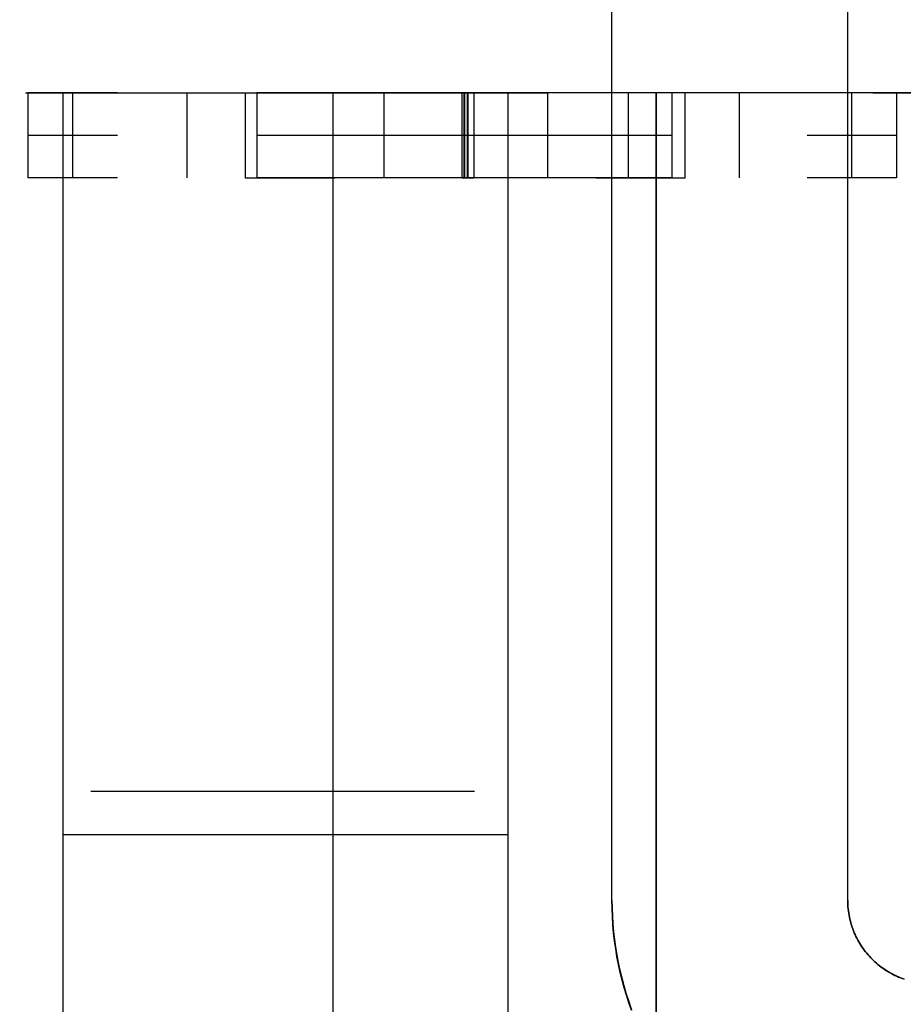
# Model space of a CAD drawing. Header units: millimetres. Extents: x -88 to 88, y -12 to 103.
# Tile 38 of 256: x -64.62 to -63.56, y 11.35 to 12.53. Entities that reach past the tile are written whole.
import ezdxf

# ---------------------------------------------------------------- set-up
doc = ezdxf.new("R2010")
doc.units = ezdxf.units.MM
doc.layers.add('Default', color=7, linetype='Continuous', true_color=0x000000)
doc.layers.add('TOP', color=7, linetype='Continuous', true_color=0xc80000)

msp = doc.modelspace()

# ---------------------------------------------------------------- linework, layer by layer
at = {"layer": 'Default', "color": 254, "true_color": 0xcad1ee, "extrusion": (-4.26455e-10, 1, 9.9068e-11)}
msp.add_lwpolyline([(64.5689, 1.6405), (64.569, 1.6487), (64.5694, 1.657), (64.5701, 1.6652), (64.5711, 1.6734), (64.5724, 1.6815), (64.5739, 1.6896), (64.5757, 1.6976), (64.5778, 1.7056), (64.5802, 1.7135), (64.5828, 1.7213), (64.5857, 1.729), (64.5889, 1.7366), (64.5923, 1.7441), (64.5959, 1.7515), (64.5998, 1.7588), (64.604, 1.7659), (64.6084, 1.7728), (64.613, 1.7797), (64.6179, 1.7863), (64.623, 1.7928), (64.6283, 1.7991), (64.6338, 1.8052), (64.6396, 1.8111), (64.6455, 1.8169), (64.6516, 1.8224), (64.6579, 1.8277), (64.6644, 1.8328), (64.671, 1.8376), (64.6778, 1.8423), (64.6848, 1.8467), (64.6919, 1.8508), (64.6992, 1.8547), (64.7065, 1.8584), (64.714, 1.8618), (64.7217, 1.865), (64.7294, 1.8679), (64.7372, 1.8705), (64.7451, 1.8729), (64.753, 1.8749), (64.7611, 1.8768), (64.7692, 1.8783), (64.7773, 1.8796), (64.7855, 1.8805), (64.7937, 1.8812), (64.8019, 1.8817), (64.8102, 1.8818)], dxfattribs=at)
at = {"layer": 'Default', "color": 254, "true_color": 0xcad1ee, "extrusion": (0, 1, 0)}
for points in [[(63.8577, 4.8028), (64.6324, 4.8028)], [(64.6109, 2.0733), (64.0902, 3.1711)], [(64.5689, -2.4503), (64.0355, -2.4503)], [(64.3365, 2.4252), (64.5034, 2.0733)], [(64.283, 2.5378), (64.0842, 2.9571)], [(63.8907, 2.5378), (64.283, 2.5378)], [(64.0902, 3.1711), (64.0761, 3.1711)], [(63.8907, 2.5378), (64.0842, 2.9571)], [(64.0761, 3.1711), (63.5694, 2.0733)], [(63.6765, 2.0733), (63.8388, 2.4252)], [(64.6109, 2.0733), (64.0902, 3.1711)], [(64.5034, 2.0733), (64.3365, 2.4252)], [(64.283, 2.5378), (64.0842, 2.9571)], [(63.8907, 2.5378), (64.0842, 2.9571)], [(63.5694, 2.0733), (64.0761, 3.1711)], [(63.6765, 2.0733), (63.8388, 2.4252)], [(64.6109, 2.0733), (64.0902, 3.1711)], [(64.3365, 2.4252), (64.5034, 2.0733)], [(63.8907, 2.5378), (64.283, 2.5378)], [(64.283, 2.5378), (64.0842, 2.9571)], [(64.0842, 2.9571), (63.8907, 2.5378)], [(64.0761, 3.1711), (63.5694, 2.0733)], [(63.6765, 2.0733), (63.8388, 2.4252)], [(64.0355, 1.6405), (64.0353, 1.6487), (64.0349, 1.657), (64.0342, 1.6652), (64.0332, 1.6734), (64.032, 1.6815), (64.0304, 1.6896), (64.0286, 1.6976), (64.0265, 1.7056), (64.0242, 1.7135), (64.0215, 1.7213), (64.0187, 1.729), (64.0155, 1.7366), (64.0121, 1.7441), (64.0084, 1.7515), (64.0045, 1.7588), (64.0003, 1.7659), (63.9959, 1.7728), (63.9913, 1.7797), (63.9864, 1.7863), (63.9814, 1.7928), (63.976, 1.7991), (63.9705, 1.8052), (63.9648, 1.8111), (63.9589, 1.8169), (63.9528, 1.8224), (63.9465, 1.8277), (63.94, 1.8328), (63.9333, 1.8376), (63.9265, 1.8423), (63.9196, 1.8467), (63.9124, 1.8508), (63.9052, 1.8547), (63.8978, 1.8584), (63.8903, 1.8618), (63.8827, 1.865), (63.875, 1.8679), (63.8672, 1.8705), (63.8593, 1.8729), (63.8513, 1.8749), (63.8433, 1.8768), (63.8352, 1.8783), (63.827, 1.8796), (63.8189, 1.8805), (63.8106, 1.8812), (63.8024, 1.8817), (63.7942, 1.8818)], [(63.7942, 1.8818), (63.7859, 1.8817), (63.7777, 1.8812), (63.7695, 1.8805), (63.7613, 1.8796), (63.7532, 1.8783), (63.7451, 1.8768), (63.737, 1.8749), (63.7291, 1.8729), (63.7212, 1.8705), (63.7134, 1.8679), (63.7057, 1.865), (63.698, 1.8618), (63.6905, 1.8584), (63.6832, 1.8547), (63.6759, 1.8508), (63.6688, 1.8467), (63.6618, 1.8423), (63.655, 1.8376), (63.6484, 1.8328), (63.6419, 1.8277), (63.6356, 1.8224), (63.6295, 1.8169), (63.6236, 1.8111), (63.6178, 1.8052), (63.6123, 1.7991), (63.607, 1.7928), (63.6019, 1.7863), (63.597, 1.7797), (63.5924, 1.7728), (63.588, 1.7659), (63.5838, 1.7588), (63.5799, 1.7515), (63.5763, 1.7441), (63.5729, 1.7366), (63.5697, 1.729), (63.5668, 1.7213), (63.5642, 1.7135), (63.5618, 1.7056), (63.5597, 1.6976), (63.5579, 1.6896), (63.5564, 1.6815), (63.5551, 1.6734), (63.5541, 1.6652), (63.5534, 1.657), (63.553, 1.6487), (63.5529, 1.6405)]]:
    msp.add_lwpolyline(points, dxfattribs=at)
at = {"layer": 'Default', "color": 254, "true_color": 0xcad1ee}
for points in [[(-64.6138, 12.4398), (-63.9904, 12.4398)], [(-64.5034, 12.4398), (-64.6109, 12.4398)], [(-64.6109, 12.4398), (-64.6109, 12.3382)], [(-64.5689, 12.4398), (-64.5689, 11.3095)], [(-64.5571, 12.3382), (-64.5571, 12.4398)], [(-64.4199, 12.3382), (-64.4199, 12.4398)], [(-64.3505, 12.4398), (-64.3505, 12.3382)], [(-63.8388, 12.4398), (-64.3365, 12.4398)], [(-64.3365, 12.4398), (-64.3365, 12.3382)], [(-64.245, 1.3908), (-64.245, 12.4398)], [(-64.1836, 12.3382), (-64.1836, 12.4398)], [(-64.1836, 12.4398), (-63.9875, 12.4398)], [(-64.0902, 12.3382), (-64.0902, 12.4398)], [(-64.0876, 12.3382), (-64.0876, 12.4398)], [(-64.0869, 12.3382), (-64.0869, 12.4398)], [(-64.0842, 12.4398), (-64.0842, 12.3382)], [(-64.0831, 12.3382), (-64.0831, 12.4398)], [(-64.0761, 12.4398), (-64.0761, 12.3382)], [(-64.0355, 12.4398), (-64.0355, 11.3095)], [(-63.9875, 12.3382), (-63.9875, 12.4398)], [(-63.8907, 12.3382), (-63.8907, 12.4398)], [(-63.8577, 6.3184), (-63.8577, 12.4398)], [(-63.8577, 12.4398), (-63.8577, 1.3908)], [(-62.7782, 12.4398), (-63.8577, 12.4398)], [(-63.8388, 12.4398), (-63.8388, 12.3382)], [(-63.8227, 12.3382), (-63.8227, 12.4398)], [(-63.7576, 12.3382), (-63.7576, 12.4398)], [(-63.5694, 12.4398), (-63.6765, 12.4398)], [(-63.623, 12.3382), (-63.623, 12.4398)], [(-63.5978, 12.4398), (-62.9744, 12.4398)], [(-63.5694, 12.4398), (-63.5694, 12.3382)], [(-64.6109, 12.389), (-64.5034, 12.389)], [(-64.3365, 12.389), (-63.8388, 12.389)], [(-64.283, 12.389), (-63.8907, 12.389)], [(-64.0902, 12.389), (-64.0761, 12.389)], [(-63.6765, 12.389), (-63.5694, 12.389)], [(-64.5034, 12.3382), (-64.6109, 12.3382)], [(-64.3505, 12.3382), (-64.243, 12.3382)], [(-63.8388, 12.3382), (-64.3365, 12.3382)], [(-64.0902, 12.3382), (-64.0761, 12.3382)], [(-63.9297, 12.3382), (-63.8227, 12.3382)], [(-63.5694, 12.3382), (-63.6765, 12.3382)], [(-64.0755, 11.6022), (-64.5355, 11.6022)], [(-64.5689, 11.5508), (-64.0355, 11.5508)]]:
    msp.add_lwpolyline(points, dxfattribs=at)
at = {"layer": 'Default', "color": 254, "true_color": 0xcad1ee, "extrusion": (1, 0, 0)}
for points in [[(11.3222, 1.6405), (12.4398, 1.6405)], [(12.4398, 1.6405), (12.4398, -2.4503)], [(11.3095, -2.4898), (12.4398, -2.4503)], [(12.3382, 2.5378), (12.4398, 2.5378)], [(12.4398, 2.5378), (12.4398, 2.9516)], [(12.4398, 1.6405), (11.3222, 1.6405)], [(12.4398, 5.9458), (12.4398, 4.8028)], [(11.3222, 1.8818), (12.4398, 1.8818)], [(12.3382, 2.4252), (12.3382, 2.5378)], [(12.3382, 2.9446), (12.3382, 3.1711)], [(11.8746, -2.47), (11.8746, 1.6405)], [(11.8746, -2.47), (11.8746, 1.6405)], [(11.6783, 0.2116), (5.1033, -2.9631)], [(11.5261, 0.5268), (11.6783, 0.2116)], [(5.1033, -2.9631), (11.6783, 0.2116)], [(11.5261, 0.5268), (11.6783, 0.2116)], [(5.1033, -2.9631), (11.6783, 0.2116)], [(11.5261, 0.5268), (11.6783, 0.2116)], [(4.7957, -2.7229), (11.5261, 0.5268)], [(4.7957, -2.7229), (11.5261, 0.5268)], [(11.5261, 0.5268), (4.7957, -2.7229)]]:
    msp.add_lwpolyline(points, dxfattribs=at)
at = {"layer": 'Default', "color": 254, "true_color": 0xcad1ee, "extrusion": (1, 2.96945e-09, -2.38847e-17)}
msp.add_lwpolyline([(12.4398, 2.0733), (12.3382, 2.0733)], dxfattribs=at)
at = {"layer": 'Default', "color": 254, "true_color": 0xcad1ee, "extrusion": (-2.94255e-10, 1, -3.89533e-11)}
msp.add_lwpolyline([(63.7942, 1.8818), (63.8024, 1.8817), (63.8106, 1.8812), (63.8189, 1.8805), (63.827, 1.8796), (63.8352, 1.8783), (63.8433, 1.8768), (63.8513, 1.8749), (63.8593, 1.8729), (63.8672, 1.8705), (63.875, 1.8679), (63.8827, 1.865), (63.8903, 1.8618), (63.8978, 1.8584), (63.9052, 1.8547), (63.9124, 1.8508), (63.9196, 1.8467), (63.9265, 1.8423), (63.9333, 1.8376), (63.94, 1.8328), (63.9465, 1.8277), (63.9528, 1.8224), (63.9589, 1.8169), (63.9648, 1.8111), (63.9705, 1.8052), (63.976, 1.7991), (63.9814, 1.7928), (63.9864, 1.7863), (63.9913, 1.7797), (63.9959, 1.7728), (64.0003, 1.7659), (64.0045, 1.7588), (64.0084, 1.7515), (64.0121, 1.7441), (64.0155, 1.7366), (64.0187, 1.729), (64.0215, 1.7213), (64.0242, 1.7135), (64.0265, 1.7056), (64.0286, 1.6976), (64.0304, 1.6896), (64.032, 1.6815), (64.0332, 1.6734), (64.0342, 1.6652), (64.0349, 1.657), (64.0353, 1.6487), (64.0355, 1.6405)], dxfattribs=at)
at = {"layer": 'Default', "color": 254, "true_color": 0xcad1ee, "extrusion": (-7.08344e-21, 1, -5.70371e-11)}
msp.add_lwpolyline([(64.0355, -2.4503), (64.0355, 1.6405)], dxfattribs=at)
at = {"layer": 'Default', "color": 254, "true_color": 0xcad1ee, "extrusion": (1, 4.11529e-10, 1.43709e-11)}
msp.add_lwpolyline([(12.4398, -2.4503), (11.3095, -2.4898)], dxfattribs=at)
at = {"layer": 'Default', "color": 254, "true_color": 0xcad1ee, "extrusion": (-5.34536e-10, 1, 9.90561e-11)}
msp.add_lwpolyline([(63.5529, 1.6405), (63.553, 1.6487), (63.5534, 1.657), (63.5541, 1.6652), (63.5551, 1.6734), (63.5564, 1.6815), (63.5579, 1.6896), (63.5597, 1.6976), (63.5618, 1.7056), (63.5642, 1.7135), (63.5668, 1.7213), (63.5697, 1.729), (63.5729, 1.7366), (63.5763, 1.7441), (63.5799, 1.7515), (63.5838, 1.7588), (63.588, 1.7659), (63.5924, 1.7728), (63.597, 1.7797), (63.6019, 1.7863), (63.607, 1.7928), (63.6123, 1.7991), (63.6178, 1.8052), (63.6236, 1.8111), (63.6295, 1.8169), (63.6356, 1.8224), (63.6419, 1.8277), (63.6484, 1.8328), (63.655, 1.8376), (63.6618, 1.8423), (63.6688, 1.8467), (63.6759, 1.8508), (63.6832, 1.8547), (63.6905, 1.8584), (63.698, 1.8618), (63.7057, 1.865), (63.7134, 1.8679), (63.7212, 1.8705), (63.7291, 1.8729), (63.737, 1.8749), (63.7451, 1.8768), (63.7532, 1.8783), (63.7613, 1.8796), (63.7695, 1.8805), (63.7777, 1.8812), (63.7859, 1.8817), (63.7942, 1.8818)], dxfattribs=at)
at = {"layer": 'Default', "color": 254, "true_color": 0xcad1ee, "extrusion": (1, -3.08471e-09, 2.49894e-17)}
msp.add_lwpolyline([(12.4398, 2.0733), (12.3382, 2.0733)], dxfattribs=at)
at = {"layer": 'Default', "color": 254, "true_color": 0xcad1ee, "extrusion": (-3.24957e-14, 1, -3.04928e-15)}
msp.add_lwpolyline([(64.8102, 1.8818), (64.8019, 1.8817), (64.7937, 1.8812), (64.7855, 1.8805), (64.7773, 1.8796), (64.7692, 1.8783), (64.7611, 1.8768), (64.753, 1.8749), (64.7451, 1.8729), (64.7372, 1.8705), (64.7294, 1.8679), (64.7217, 1.865), (64.714, 1.8618), (64.7065, 1.8584), (64.6992, 1.8547), (64.6919, 1.8508), (64.6848, 1.8467), (64.6778, 1.8423), (64.671, 1.8376), (64.6644, 1.8328), (64.6579, 1.8277), (64.6516, 1.8224), (64.6455, 1.8169), (64.6396, 1.8111), (64.6338, 1.8052), (64.6283, 1.7991), (64.623, 1.7928), (64.6179, 1.7863), (64.613, 1.7797), (64.6084, 1.7728), (64.604, 1.7659), (64.5998, 1.7588), (64.5959, 1.7515), (64.5923, 1.7441), (64.5889, 1.7366), (64.5857, 1.729), (64.5828, 1.7213), (64.5802, 1.7135), (64.5778, 1.7056), (64.5757, 1.6976), (64.5739, 1.6896), (64.5724, 1.6815), (64.5711, 1.6734), (64.5701, 1.6652), (64.5694, 1.657), (64.569, 1.6487), (64.5689, 1.6405)], dxfattribs=at)
at = {"layer": 'Default', "color": 254, "true_color": 0xcad1ee, "extrusion": (-2.12029e-09, 1, 5.77089e-18)}
msp.add_lwpolyline([(64.0755, 0.2116), (64.5355, 0.2116)], dxfattribs=at)
at = {"layer": 'Default', "color": 254, "true_color": 0xcad1ee, "extrusion": (-1.64633e-09, 1, -3.79134e-18)}
msp.add_lwpolyline([(64.5355, 0.5268), (64.0755, 0.5268)], dxfattribs=at)
at = {"layer": 'TOP', "color": 254, "true_color": 0xcad1ee, "extrusion": (1, 0, 0)}
for points in [[(11.4717, 12.8796), (12.6312, 12.9208)], [(12.6312, 12.6204), (11.4717, 12.5792)], [(12.6312, 12.6297), (11.4717, 12.5885)], [(11.4717, 12.8888), (12.6312, 12.93)], [(12.0514, 12.5998), (12.0514, 12.9002)], [(12.0514, 12.6091), (12.0514, 12.9094)], [(11.4717, 12.5885), (11.4717, 12.8888)], [(11.4011, 12.5869), (11.4011, 12.8873)]]:
    msp.add_lwpolyline(points, dxfattribs=at)
at = {"layer": 'TOP', "color": 254, "true_color": 0xcad1ee}
for points in [[(-63.9105, 11.4717), (-63.9105, 12.6312)], [(-63.6277, 11.4717), (-63.6277, 12.6312)], [(-63.9105, 11.4717), (-63.9103, 11.4618), (-63.91, 11.452), (-63.9093, 11.4423), (-63.9085, 11.4326), (-63.9074, 11.423), (-63.906, 11.4135), (-63.9045, 11.404), (-63.9027, 11.3947), (-63.9007, 11.3854), (-63.8984, 11.3762), (-63.8959, 11.3671), (-63.8932, 11.3581), (-63.8903, 11.3491), (-63.8872, 11.3403)], [(-63.6277, 11.4717), (-63.6277, 11.4691), (-63.6276, 11.4665), (-63.6275, 11.464), (-63.6272, 11.4615), (-63.6269, 11.4589), (-63.6266, 11.4565), (-63.6262, 11.454), (-63.6257, 11.4515), (-63.6252, 11.4491), (-63.6246, 11.4467), (-63.624, 11.4443), (-63.6233, 11.442), (-63.6225, 11.4397), (-63.6217, 11.4373), (-63.6208, 11.4351), (-63.6199, 11.4328), (-63.6189, 11.4306), (-63.6179, 11.4284), (-63.6168, 11.4262), (-63.6157, 11.4241), (-63.6145, 11.422), (-63.6133, 11.4199), (-63.612, 11.4179), (-63.6107, 11.4159), (-63.6093, 11.4139), (-63.6079, 11.412), (-63.6065, 11.4101), (-63.605, 11.4082), (-63.6034, 11.4064), (-63.6018, 11.4046), (-63.6002, 11.4028), (-63.5985, 11.4011), (-63.5968, 11.3994), (-63.5951, 11.3978), (-63.5933, 11.3962), (-63.5914, 11.3947), (-63.5896, 11.3932), (-63.5877, 11.3917), (-63.5857, 11.3903), (-63.5838, 11.3889), (-63.5818, 11.3876), (-63.5797, 11.3863), (-63.5776, 11.3851), (-63.5755, 11.3839), (-63.5734, 11.3828), (-63.5712, 11.3817), (-63.569, 11.3807), (-63.5668, 11.3797), (-63.5646, 11.3788), (-63.5623, 11.378), (-63.56, 11.3772)]]:
    msp.add_lwpolyline(points, dxfattribs=at)
at = {"layer": 'TOP', "color": 254, "true_color": 0xcad1ee, "extrusion": (-5.86502e-07, 1, -1.89285e-08)}
msp.add_lwpolyline([(63.6277, 12.9094), (61.8448, 12.967)], dxfattribs=at)
at = {"layer": 'TOP', "color": 254, "true_color": 0xcad1ee, "extrusion": (1, -5.13258e-16, 2.17934e-08)}
msp.add_lwpolyline([(11.4717, 12.5792), (11.4717, 12.8796)], dxfattribs=at)
at = {"layer": 'TOP', "color": 254, "true_color": 0xcad1ee}
for points in [[(-63.8878, 11.3429, 12.8757), (-63.8908, 11.3518, 12.876), (-63.8937, 11.3607, 12.8762), (-63.8963, 11.3697, 12.8764), (-63.8987, 11.3788, 12.8767), (-63.9009, 11.3879, 12.8769), (-63.9029, 11.397, 12.8772), (-63.9047, 11.4062, 12.8774), (-63.9062, 11.4155, 12.8777), (-63.9075, 11.4248, 12.878), (-63.9086, 11.4341, 12.8783), (-63.9094, 11.4435, 12.8786), (-63.91, 11.4529, 12.8789), (-63.9103, 11.4622, 12.8792), (-63.9105, 11.4717, 12.8796)], [(-63.8872, 11.3402, 12.8757), (-63.8903, 11.349, 12.8759), (-63.8932, 11.3579, 12.8761), (-63.8959, 11.367, 12.8763), (-63.8984, 11.3761, 12.8766), (-63.9006, 11.3853, 12.8768), (-63.9027, 11.3946, 12.8771), (-63.9045, 11.4039, 12.8774), (-63.906, 11.4134, 12.8776), (-63.9074, 11.4229, 12.8779), (-63.9085, 11.4325, 12.8782), (-63.9093, 11.4422, 12.8786), (-63.91, 11.452, 12.8789), (-63.9103, 11.4618, 12.8792), (-63.9105, 11.4717, 12.8796)], [(-63.9105, 11.4717, 12.5792), (-63.9103, 11.4618, 12.5789), (-63.91, 11.452, 12.5785), (-63.9093, 11.4422, 12.5782), (-63.9085, 11.4325, 12.5779), (-63.9074, 11.4229, 12.5776), (-63.906, 11.4134, 12.5773), (-63.9045, 11.404, 12.577), (-63.9027, 11.3946, 12.5767), (-63.9006, 11.3853, 12.5765), (-63.8984, 11.3761, 12.5762), (-63.8959, 11.367, 12.576), (-63.8932, 11.358, 12.5757), (-63.8903, 11.349, 12.5755), (-63.8872, 11.3402, 12.5753)], [(-63.9105, 11.4717, 12.5792), (-63.9103, 11.4623, 12.5789), (-63.91, 11.4529, 12.5786), (-63.9094, 11.4435, 12.5783), (-63.9086, 11.4341, 12.5779), (-63.9075, 11.4248, 12.5777), (-63.9062, 11.4155, 12.5774), (-63.9047, 11.4063, 12.5771), (-63.9029, 11.3971, 12.5768), (-63.9009, 11.3879, 12.5766), (-63.8987, 11.3788, 12.5763), (-63.8963, 11.3697, 12.5761), (-63.8937, 11.3607, 12.5758), (-63.8908, 11.3518, 12.5756), (-63.8878, 11.3429, 12.5754)], [(-63.6277, 11.4717, 12.5885), (-63.6277, 11.4691, 12.5884), (-63.6276, 11.4665, 12.5883), (-63.6275, 11.464, 12.5882), (-63.6272, 11.4615, 12.5881), (-63.6269, 11.459, 12.5881), (-63.6266, 11.4565, 12.588), (-63.6262, 11.454, 12.5879), (-63.6257, 11.4516, 12.5878), (-63.6252, 11.4491, 12.5878), (-63.6246, 11.4467, 12.5877), (-63.624, 11.4444, 12.5876), (-63.6233, 11.442, 12.5876), (-63.6225, 11.4397, 12.5875), (-63.6217, 11.4374, 12.5875), (-63.6208, 11.4351, 12.5874), (-63.6199, 11.4328, 12.5874), (-63.6189, 11.4306, 12.5873), (-63.6179, 11.4284, 12.5873), (-63.6168, 11.4263, 12.5872), (-63.6157, 11.4241, 12.5872), (-63.6145, 11.422, 12.5872), (-63.6133, 11.4199, 12.5871), (-63.612, 11.4179, 12.5871), (-63.6107, 11.4159, 12.5871), (-63.6093, 11.4139, 12.587), (-63.6079, 11.412, 12.587), (-63.6065, 11.4101, 12.587), (-63.605, 11.4082, 12.587), (-63.6034, 11.4064, 12.587), (-63.6018, 11.4046, 12.587), (-63.6002, 11.4028, 12.5869), (-63.5985, 11.4011, 12.5869), (-63.5968, 11.3995, 12.5869), (-63.5951, 11.3978, 12.5869), (-63.5933, 11.3962, 12.5869), (-63.5915, 11.3947, 12.5869), (-63.5896, 11.3932, 12.587), (-63.5877, 11.3917, 12.587), (-63.5857, 11.3903, 12.587), (-63.5838, 11.389, 12.587), (-63.5818, 11.3876, 12.587), (-63.5797, 11.3864, 12.587), (-63.5777, 11.3851, 12.5871), (-63.5755, 11.384, 12.5871), (-63.5734, 11.3828, 12.5871), (-63.5712, 11.3818, 12.5871), (-63.5691, 11.3807, 12.5872), (-63.5668, 11.3798, 12.5872), (-63.5646, 11.3788, 12.5873), (-63.5623, 11.378, 12.5873), (-63.56, 11.3772, 12.5874)], [(-63.56, 11.3772, 12.8877), (-63.5623, 11.378, 12.8877), (-63.5646, 11.3788, 12.8876), (-63.5668, 11.3798, 12.8876), (-63.5691, 11.3807, 12.8875), (-63.5712, 11.3818, 12.8875), (-63.5734, 11.3828, 12.8875), (-63.5755, 11.384, 12.8874), (-63.5777, 11.3851, 12.8874), (-63.5797, 11.3864, 12.8874), (-63.5818, 11.3876, 12.8874), (-63.5838, 11.389, 12.8873), (-63.5857, 11.3903, 12.8873), (-63.5877, 11.3917, 12.8873), (-63.5896, 11.3932, 12.8873), (-63.5915, 11.3947, 12.8873), (-63.5933, 11.3962, 12.8873), (-63.5951, 11.3978, 12.8873), (-63.5968, 11.3995, 12.8873), (-63.5985, 11.4011, 12.8873), (-63.6002, 11.4028, 12.8873), (-63.6018, 11.4046, 12.8873), (-63.6034, 11.4064, 12.8873), (-63.605, 11.4082, 12.8873), (-63.6065, 11.4101, 12.8874), (-63.6079, 11.412, 12.8874), (-63.6093, 11.4139, 12.8874), (-63.6107, 11.4159, 12.8874), (-63.612, 11.4179, 12.8874), (-63.6133, 11.4199, 12.8875), (-63.6145, 11.422, 12.8875), (-63.6157, 11.4241, 12.8875), (-63.6168, 11.4263, 12.8876), (-63.6179, 11.4284, 12.8876), (-63.6189, 11.4306, 12.8877), (-63.6199, 11.4328, 12.8877), (-63.6208, 11.4351, 12.8878), (-63.6217, 11.4374, 12.8878), (-63.6225, 11.4397, 12.8879), (-63.6233, 11.442, 12.8879), (-63.624, 11.4444, 12.888), (-63.6246, 11.4467, 12.8881), (-63.6252, 11.4491, 12.8881), (-63.6257, 11.4516, 12.8882), (-63.6262, 11.454, 12.8883), (-63.6266, 11.4565, 12.8883), (-63.6269, 11.459, 12.8884), (-63.6272, 11.4615, 12.8885), (-63.6275, 11.464, 12.8886), (-63.6276, 11.4665, 12.8887), (-63.6277, 11.4691, 12.8888), (-63.6277, 11.4717, 12.8888)]]:
    msp.add_polyline3d(points, dxfattribs=at)

doc.saveas('drawing.dxf')
